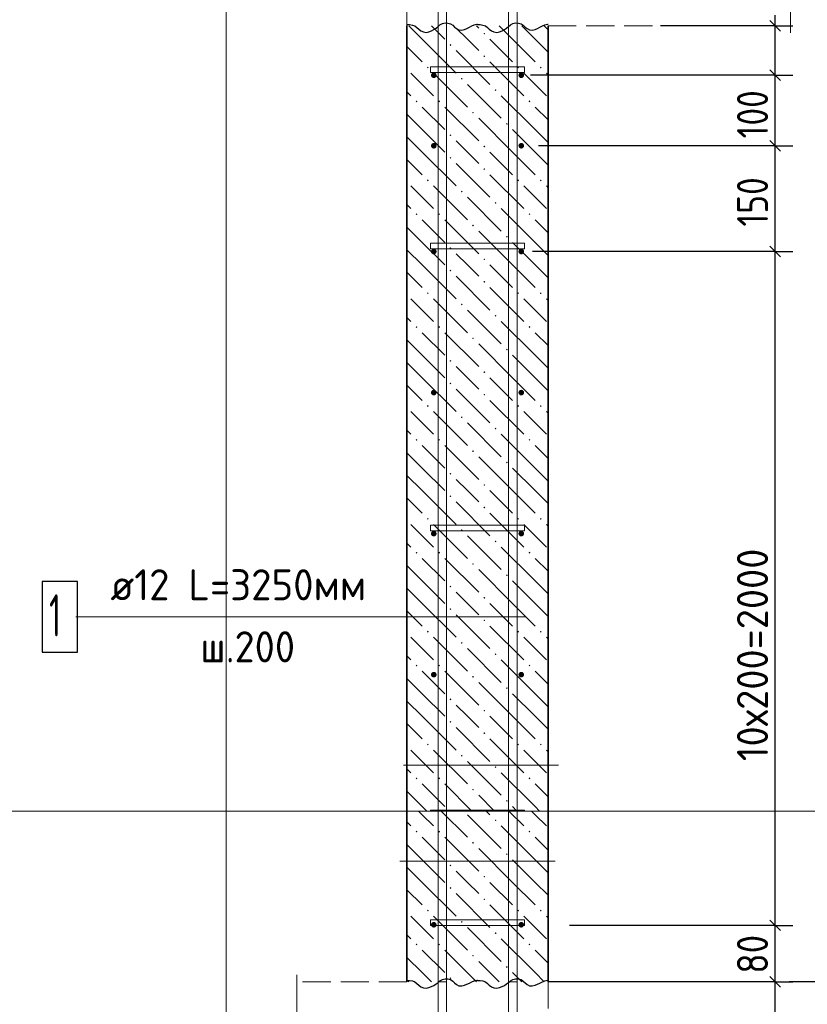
# Model space of a CAD drawing. Header units: millimetres. Extents: x 0 to 50400, y -12 to 35652.
# Tile 10 of 21: x 13518 to 20217, y 21953 to 30330. Entities that reach past the tile are written whole.
import ezdxf

# ---------------------------------------------------------------- set-up
doc = ezdxf.new("R2010")
doc.units = ezdxf.units.MM
doc.linetypes.add('______2', pattern=[324, 240, -84])
for name, color, linetype, lineweight in [('Standard', 7, 'Continuous', 25), ('ЖБ Перекрытие верхний уровень', 7, 'Continuous', 35), ('ЖБ Стена верхний уровень', 7, 'Continuous', 35), ('Позиционная метка линия выноска', 7, 'Continuous', 13), ('Примечания', 7, 'Continuous', 13)]:
    doc.layers.add(name, color=color, linetype=linetype, lineweight=lineweight)
doc.layers.add('Размерная выноска', color=7, linetype='Continuous')
for name, color, linetype, true_color in [('Стена фоновая арматура У1', 7, '______2', 0xa0a0a0), ('Стена фоновая арматура Х1', 7, '______2', 0xa0a0a0), ('Стена фоновая затяжка С-обр.', 7, '______2', 0xa0a0a0)]:
    doc.layers.add(name, color=color, linetype=linetype, true_color=true_color)
doc.styles.add('ISOCPEUR', font='txt')

msp = doc.modelspace()

# ---------------------------------------------------------------- hatches: boundary and pattern name
at = {"layer": 'ЖБ Стена верхний уровень', "linetype": 'Continuous', "lineweight": 18, "transparency": 33554687}
for points in [[(17462.2, 30211.2), (17470, 30219), (17477.8, 30211.2), (17470, 30203.4)], [(17174.2, 30115.2), (17182, 30123), (17189.8, 30115.2), (17182, 30107.4)], [(17462.2, 30019.2), (17470, 30027), (17477.8, 30019.2), (17470, 30011.4)], [(16982.2, 29923.2), (16990, 29931), (16997.8, 29923.2), (16990, 29915.4)], [(17750.2, 29923.2), (17758, 29931), (17765.8, 29923.2), (17758, 29915.4)], [(17942.2, 29923.2), (17950, 29931), (17957.8, 29923.2), (17950, 29915.4)], [(17270.2, 29827.2), (17278, 29835), (17285.8, 29827.2), (17278, 29819.4)], [(17558.2, 29731.2), (17566, 29739), (17573.8, 29731.2), (17566, 29723.4)], [(16886.2, 29635.2), (16894, 29643), (16901.8, 29635.2), (16894, 29627.4)], [(17078.2, 29635.2), (17086, 29643), (17093.8, 29635.2), (17086, 29627.4)], [(17846.2, 29635.2), (17854, 29643), (17861.8, 29635.2), (17854, 29627.4)], [(17366.2, 29539.2), (17374, 29547), (17381.8, 29539.2), (17374, 29531.4)], [(17654.2, 29443.2), (17662, 29451), (17669.8, 29443.2), (17662, 29435.4)], [(17174.2, 29347.2), (17182, 29355), (17189.8, 29347.2), (17182, 29339.4)], [(17462.2, 29251.2), (17470, 29259), (17477.8, 29251.2), (17470, 29243.4)], [(17174.2, 29155.2), (17182, 29163), (17189.8, 29155.2), (17182, 29147.4)], [(17462.2, 29059.2), (17470, 29067), (17477.8, 29059.2), (17470, 29051.4)], [(16982.2, 28963.2), (16990, 28971), (16997.8, 28963.2), (16990, 28955.4)], [(17750.2, 28963.2), (17758, 28971), (17765.8, 28963.2), (17758, 28955.4)], [(17942.2, 28963.2), (17950, 28971), (17957.8, 28963.2), (17950, 28955.4)], [(17270.2, 28867.2), (17278, 28875), (17285.8, 28867.2), (17278, 28859.4)], [(17558.2, 28771.2), (17566, 28779), (17573.8, 28771.2), (17566, 28763.4)], [(16886.2, 28675.2), (16894, 28683), (16901.8, 28675.2), (16894, 28667.4)], [(17078.2, 28675.2), (17086, 28683), (17093.8, 28675.2), (17086, 28667.4)], [(17846.2, 28675.2), (17854, 28683), (17861.8, 28675.2), (17854, 28667.4)], [(17366.2, 28579.2), (17374, 28587), (17381.8, 28579.2), (17374, 28571.4)], [(17654.2, 28483.2), (17662, 28491), (17669.8, 28483.2), (17662, 28475.4)], [(17174.2, 28387.2), (17182, 28395), (17189.8, 28387.2), (17182, 28379.4)], [(17462.2, 28291.2), (17470, 28299), (17477.8, 28291.2), (17470, 28283.4)], [(17174.2, 28195.2), (17182, 28203), (17189.8, 28195.2), (17182, 28187.4)], [(17462.2, 28099.2), (17470, 28107), (17477.8, 28099.2), (17470, 28091.4)], [(16982.2, 28003.2), (16990, 28011), (16997.8, 28003.2), (16990, 27995.4)], [(17750.2, 28003.2), (17758, 28011), (17765.8, 28003.2), (17758, 27995.4)], [(17942.2, 28003.2), (17950, 28011), (17957.8, 28003.2), (17950, 27995.4)], [(17270.2, 27907.2), (17278, 27915), (17285.8, 27907.2), (17278, 27899.4)], [(17558.2, 27811.2), (17566, 27819), (17573.8, 27811.2), (17566, 27803.4)], [(16886.2, 27715.2), (16894, 27723), (16901.8, 27715.2), (16894, 27707.4)], [(17078.2, 27715.2), (17086, 27723), (17093.8, 27715.2), (17086, 27707.4)], [(17846.2, 27715.2), (17854, 27723), (17861.8, 27715.2), (17854, 27707.4)], [(17366.2, 27619.2), (17374, 27627), (17381.8, 27619.2), (17374, 27611.4)], [(17654.2, 27523.2), (17662, 27531), (17669.8, 27523.2), (17662, 27515.4)], [(17174.2, 27427.2), (17182, 27435), (17189.8, 27427.2), (17182, 27419.4)], [(17462.2, 27331.2), (17470, 27339), (17477.8, 27331.2), (17470, 27323.4)], [(17174.2, 27235.2), (17182, 27243), (17189.8, 27235.2), (17182, 27227.4)], [(17462.2, 27139.2), (17470, 27147), (17477.8, 27139.2), (17470, 27131.4)], [(16982.2, 27043.2), (16990, 27051), (16997.8, 27043.2), (16990, 27035.4)], [(17750.2, 27043.2), (17758, 27051), (17765.8, 27043.2), (17758, 27035.4)], [(17942.2, 27043.2), (17950, 27051), (17957.8, 27043.2), (17950, 27035.4)], [(17270.2, 26947.2), (17278, 26955), (17285.8, 26947.2), (17278, 26939.4)], [(17558.2, 26851.2), (17566, 26859), (17573.8, 26851.2), (17566, 26843.4)], [(16886.2, 26755.2), (16894, 26763), (16901.8, 26755.2), (16894, 26747.4)], [(17078.2, 26755.2), (17086, 26763), (17093.8, 26755.2), (17086, 26747.4)], [(17846.2, 26755.2), (17854, 26763), (17861.8, 26755.2), (17854, 26747.4)], [(17366.2, 26659.2), (17374, 26667), (17381.8, 26659.2), (17374, 26651.4)], [(17654.2, 26563.2), (17662, 26571), (17669.8, 26563.2), (17662, 26555.4)], [(17174.2, 26467.2), (17182, 26475), (17189.8, 26467.2), (17182, 26459.4)], [(17462.2, 26371.2), (17470, 26379), (17477.8, 26371.2), (17470, 26363.4)], [(17174.2, 26275.2), (17182, 26283), (17189.8, 26275.2), (17182, 26267.4)], [(17462.2, 26179.2), (17470, 26187), (17477.8, 26179.2), (17470, 26171.4)], [(16982.2, 26083.2), (16990, 26091), (16997.8, 26083.2), (16990, 26075.4)], [(17750.2, 26083.2), (17758, 26091), (17765.8, 26083.2), (17758, 26075.4)], [(17942.2, 26083.2), (17950, 26091), (17957.8, 26083.2), (17950, 26075.4)], [(17270.2, 25987.2), (17278, 25995), (17285.8, 25987.2), (17278, 25979.4)], [(17558.2, 25891.2), (17566, 25899), (17573.8, 25891.2), (17566, 25883.4)], [(16886.2, 25795.2), (16894, 25803), (16901.8, 25795.2), (16894, 25787.4)], [(17078.2, 25795.2), (17086, 25803), (17093.8, 25795.2), (17086, 25787.4)], [(17846.2, 25795.2), (17854, 25803), (17861.8, 25795.2), (17854, 25787.4)], [(17366.2, 25699.2), (17374, 25707), (17381.8, 25699.2), (17374, 25691.4)], [(17654.2, 25603.2), (17662, 25611), (17669.8, 25603.2), (17662, 25595.4)], [(17174.2, 25507.2), (17182, 25515), (17189.8, 25507.2), (17182, 25499.4)], [(17462.2, 25411.2), (17470, 25419), (17477.8, 25411.2), (17470, 25403.4)], [(17174.2, 25315.2), (17182, 25323), (17189.8, 25315.2), (17182, 25307.4)], [(17462.2, 25219.2), (17470, 25227), (17477.8, 25219.2), (17470, 25211.4)], [(16982.2, 25123.2), (16990, 25131), (16997.8, 25123.2), (16990, 25115.4)], [(17750.2, 25123.2), (17758, 25131), (17765.8, 25123.2), (17758, 25115.4)], [(17942.2, 25123.2), (17950, 25131), (17957.8, 25123.2), (17950, 25115.4)], [(17270.2, 25027.2), (17278, 25035), (17285.8, 25027.2), (17278, 25019.4)], [(17558.2, 24931.2), (17566, 24939), (17573.8, 24931.2), (17566, 24923.4)], [(16886.2, 24835.2), (16894, 24843), (16901.8, 24835.2), (16894, 24827.4)], [(17078.2, 24835.2), (17086, 24843), (17093.8, 24835.2), (17086, 24827.4)], [(17846.2, 24835.2), (17854, 24843), (17861.8, 24835.2), (17854, 24827.4)], [(17366.2, 24739.2), (17374, 24747), (17381.8, 24739.2), (17374, 24731.4)], [(17654.2, 24643.2), (17662, 24651), (17669.8, 24643.2), (17662, 24635.4)], [(17174.2, 24547.2), (17182, 24555), (17189.8, 24547.2), (17182, 24539.4)], [(17462.2, 24451.2), (17470, 24459), (17477.8, 24451.2), (17470, 24443.4)], [(17174.2, 24355.2), (17182, 24363), (17189.8, 24355.2), (17182, 24347.4)], [(17462.2, 24259.2), (17470, 24267), (17477.8, 24259.2), (17470, 24251.4)], [(16982.2, 24163.2), (16990, 24171), (16997.8, 24163.2), (16990, 24155.4)], [(17750.2, 24163.2), (17758, 24171), (17765.8, 24163.2), (17758, 24155.4)], [(17942.2, 24163.2), (17950, 24171), (17957.8, 24163.2), (17950, 24155.4)], [(17270.2, 24067.2), (17278, 24075), (17285.8, 24067.2), (17278, 24059.4)], [(17558.2, 23971.2), (17566, 23979), (17573.8, 23971.2), (17566, 23963.4)], [(16886.2, 23875.2), (16894, 23883), (16901.8, 23875.2), (16894, 23867.4)], [(17078.2, 23875.2), (17086, 23883), (17093.8, 23875.2), (17086, 23867.4)], [(17846.2, 23875.2), (17854, 23883), (17861.8, 23875.2), (17854, 23867.4)], [(17366.2, 23779.2), (17374, 23787), (17381.8, 23779.2), (17374, 23771.4)], [(17654.2, 23683.2), (17662, 23691), (17669.8, 23683.2), (17662, 23675.4)], [(17558.2, 23518.2), (17566, 23526), (17573.8, 23518.2), (17566, 23510.4)], [(16886.2, 23422.2), (16894, 23430), (16901.8, 23422.2), (16894, 23414.4)], [(17078.2, 23422.2), (17086, 23430), (17093.8, 23422.2), (17086, 23414.4)], [(17846.2, 23422.2), (17854, 23430), (17861.8, 23422.2), (17854, 23414.4)], [(17366.2, 23326.2), (17374, 23334), (17381.8, 23326.2), (17374, 23318.4)], [(17654.2, 23230.2), (17662, 23238), (17669.8, 23230.2), (17662, 23222.4)], [(17174.2, 23134.2), (17182, 23142), (17189.8, 23134.2), (17182, 23126.4)], [(17462.2, 23038.2), (17470, 23046), (17477.8, 23038.2), (17470, 23030.4)], [(17174.2, 22942.2), (17182, 22950), (17189.8, 22942.2), (17182, 22934.4)], [(17462.2, 22846.2), (17470, 22854), (17477.8, 22846.2), (17470, 22838.4)], [(16982.2, 22750.2), (16990, 22758), (16997.8, 22750.2), (16990, 22742.4)], [(17750.2, 22750.2), (17758, 22758), (17765.8, 22750.2), (17758, 22742.4)], [(17942.2, 22750.2), (17950, 22758), (17957.8, 22750.2), (17950, 22742.4)], [(17270.2, 22654.2), (17278, 22662), (17285.8, 22654.2), (17278, 22646.4)], [(17558.2, 22558.2), (17566, 22566), (17573.8, 22558.2), (17566, 22550.4)], [(16886.2, 22462.2), (16894, 22470), (16901.8, 22462.2), (16894, 22454.4)], [(17078.2, 22462.2), (17086, 22470), (17093.8, 22462.2), (17086, 22454.4)], [(17846.2, 22462.2), (17854, 22470), (17861.8, 22462.2), (17854, 22454.4)], [(17366.2, 22366.2), (17374, 22374), (17381.8, 22366.2), (17374, 22358.4)], [(17654.2, 22270.2), (17662, 22278), (17669.8, 22270.2), (17662, 22262.4)], [(17174.2, 22174.2), (17182, 22182), (17189.8, 22174.2), (17182, 22166.4)]]:
    msp.add_hatch(color=7, dxfattribs=at).paths.add_polyline_path(points, flags=16)
at = {"layer": 'Стена фоновая арматура У1', "linetype": 'Continuous', "lineweight": 13, "transparency": 33554687}
for points in [[(17064.2, 29857.5), (17062.4, 29866.7), (17057.2, 29874.5), (17049.4, 29879.7), (17040.2, 29881.5), (17031, 29879.7), (17023.2, 29874.5), (17018, 29866.7), (17016.2, 29857.5), (17018, 29848.3), (17023.2, 29840.5), (17031, 29835.3), (17040.2, 29833.5), (17049.4, 29835.3), (17057.2, 29840.5), (17062.4, 29848.3)], [(17808.2, 29857.5), (17806.4, 29866.7), (17801.2, 29874.5), (17793.4, 29879.7), (17784.2, 29881.5), (17775, 29879.7), (17767.2, 29874.5), (17762, 29866.7), (17760.2, 29857.5), (17762, 29848.3), (17767.2, 29840.5), (17775, 29835.3), (17784.2, 29833.5), (17793.4, 29835.3), (17801.2, 29840.5), (17806.4, 29848.3)], [(17064.2, 29257.5), (17062.4, 29266.7), (17057.2, 29274.5), (17049.4, 29279.7), (17040.2, 29281.5), (17031, 29279.7), (17023.2, 29274.5), (17018, 29266.7), (17016.2, 29257.5), (17018, 29248.3), (17023.2, 29240.5), (17031, 29235.3), (17040.2, 29233.5), (17049.4, 29235.3), (17057.2, 29240.5), (17062.4, 29248.3)], [(17808.2, 29257.5), (17806.4, 29266.7), (17801.2, 29274.5), (17793.4, 29279.7), (17784.2, 29281.5), (17775, 29279.7), (17767.2, 29274.5), (17762, 29266.7), (17760.2, 29257.5), (17762, 29248.3), (17767.2, 29240.5), (17775, 29235.3), (17784.2, 29233.5), (17793.4, 29235.3), (17801.2, 29240.5), (17806.4, 29248.3)], [(17064.2, 28357.5), (17062.4, 28366.7), (17057.2, 28374.5), (17049.4, 28379.7), (17040.2, 28381.5), (17031, 28379.7), (17023.2, 28374.5), (17018, 28366.7), (17016.2, 28357.5), (17018, 28348.3), (17023.2, 28340.5), (17031, 28335.3), (17040.2, 28333.5), (17049.4, 28335.3), (17057.2, 28340.5), (17062.4, 28348.3)], [(17808.2, 28357.5), (17806.4, 28366.7), (17801.2, 28374.5), (17793.4, 28379.7), (17784.2, 28381.5), (17775, 28379.7), (17767.2, 28374.5), (17762, 28366.7), (17760.2, 28357.5), (17762, 28348.3), (17767.2, 28340.5), (17775, 28335.3), (17784.2, 28333.5), (17793.4, 28335.3), (17801.2, 28340.5), (17806.4, 28348.3)], [(17064.2, 27157.5), (17062.4, 27166.7), (17057.2, 27174.5), (17049.4, 27179.7), (17040.2, 27181.5), (17031, 27179.7), (17023.2, 27174.5), (17018, 27166.7), (17016.2, 27157.5), (17018, 27148.3), (17023.2, 27140.5), (17031, 27135.3), (17040.2, 27133.5), (17049.4, 27135.3), (17057.2, 27140.5), (17062.4, 27148.3)], [(17808.2, 27157.5), (17806.4, 27166.7), (17801.2, 27174.5), (17793.4, 27179.7), (17784.2, 27181.5), (17775, 27179.7), (17767.2, 27174.5), (17762, 27166.7), (17760.2, 27157.5), (17762, 27148.3), (17767.2, 27140.5), (17775, 27135.3), (17784.2, 27133.5), (17793.4, 27135.3), (17801.2, 27140.5), (17806.4, 27148.3)], [(17064.2, 25957.5), (17062.4, 25966.7), (17057.2, 25974.5), (17049.4, 25979.7), (17040.2, 25981.5), (17031, 25979.7), (17023.2, 25974.5), (17018, 25966.7), (17016.2, 25957.5), (17018, 25948.3), (17023.2, 25940.5), (17031, 25935.3), (17040.2, 25933.5), (17049.4, 25935.3), (17057.2, 25940.5), (17062.4, 25948.3)], [(17808.2, 25957.5), (17806.4, 25966.7), (17801.2, 25974.5), (17793.4, 25979.7), (17784.2, 25981.5), (17775, 25979.7), (17767.2, 25974.5), (17762, 25966.7), (17760.2, 25957.5), (17762, 25948.3), (17767.2, 25940.5), (17775, 25935.3), (17784.2, 25933.5), (17793.4, 25935.3), (17801.2, 25940.5), (17806.4, 25948.3)], [(17064.2, 24757.5), (17062.4, 24766.7), (17057.2, 24774.5), (17049.4, 24779.7), (17040.2, 24781.5), (17031, 24779.7), (17023.2, 24774.5), (17018, 24766.7), (17016.2, 24757.5), (17018, 24748.3), (17023.2, 24740.5), (17031, 24735.3), (17040.2, 24733.5), (17049.4, 24735.3), (17057.2, 24740.5), (17062.4, 24748.3)], [(17808.2, 24757.5), (17806.4, 24766.7), (17801.2, 24774.5), (17793.4, 24779.7), (17784.2, 24781.5), (17775, 24779.7), (17767.2, 24774.5), (17762, 24766.7), (17760.2, 24757.5), (17762, 24748.3), (17767.2, 24740.5), (17775, 24735.3), (17784.2, 24733.5), (17793.4, 24735.3), (17801.2, 24740.5), (17806.4, 24748.3)], [(17064.2, 22629.5), (17062.4, 22638.7), (17057.2, 22646.4), (17049.4, 22651.6), (17040.2, 22653.5), (17031, 22651.6), (17023.2, 22646.4), (17018, 22638.7), (17016.2, 22629.5), (17018, 22620.3), (17023.2, 22612.5), (17031, 22607.3), (17040.2, 22605.5), (17049.4, 22607.3), (17057.2, 22612.5), (17062.4, 22620.3)], [(17808.2, 22629.5), (17806.4, 22638.7), (17801.2, 22646.4), (17793.4, 22651.6), (17784.2, 22653.5), (17775, 22651.6), (17767.2, 22646.4), (17762, 22638.7), (17760.2, 22629.5), (17762, 22620.3), (17767.2, 22612.5), (17775, 22607.3), (17784.2, 22605.5), (17793.4, 22607.3), (17801.2, 22612.5), (17806.4, 22620.3)]]:
    msp.add_hatch(color=7, dxfattribs=at).paths.add_polyline_path(points)

# ---------------------------------------------------------------- linework, layer by layer
at = {"layer": 'Standard', "color": 7, "linetype": 'Continuous', "lineweight": -3, "transparency": 33554687}
for p, q in [((19943, 30277.5), (19943, 30367.5)), ((19943, 30277.5), (19793, 30277.5)), ((19943, 30277.5), (20093, 30277.5)), ((19943, 29857.5), (19943, 30277.5)), ((19943, 29857.5), (19793, 29857.5)), ((19943, 29857.5), (20093, 29857.5)), ((19943, 29257.5), (19943, 29857.5)), ((19943, 29257.5), (19793, 29257.5)), ((19943, 29257.5), (20093, 29257.5)), ((19943, 28357.5), (19943, 29257.5)), ((19943, 28357.5), (19793, 28357.5)), ((19943, 28357.5), (20093, 28357.5)), ((19943, 22624.5), (19943, 23597.4)), ((19943, 22624.5), (19793, 22624.5)), ((19943, 22624.5), (20093, 22624.5)), ((19943, 22144.5), (19943, 22624.5)), ((19943, 22144.5), (19793, 22144.5)), ((19943, 22144.5), (20093, 22144.5)), ((19943, 20944.5), (19943, 22144.5))]:
    msp.add_line(p, q, dxfattribs=at)
at = {"layer": 'Standard', "color": 7, "linetype": 'Continuous', "lineweight": 25, "transparency": 33554687}
for p, q in [((19988, 30232.5), (19898, 30322.5)), ((19988, 29812.5), (19898, 29902.5)), ((19988, 29212.5), (19898, 29302.5)), ((19988, 28312.5), (19898, 28402.5)), ((19988, 22579.5), (19898, 22669.5)), ((19988, 22099.5), (19898, 22189.5))]:
    msp.add_line(p, q, dxfattribs=at)
at = {"layer": 'Standard', "color": 254, "linetype": 'Continuous', "lineweight": 18, "true_color": 0xc4c4ff, "transparency": 33554687}
msp.add_line((15274, 23597.4), (15274, 18344.3), dxfattribs=at)
at = {"layer": 'Standard', "color": 7, "linetype": 'Continuous', "lineweight": 13, "transparency": 33554687}
for points in [[(24221.6, 35176.2), (0, 35176.2), (0, 23597.4), (24221.6, 23597.4), (24221.6, 35176.2)], [(24221.6, 23597.4), (0, 23597.4), (0, 18344.3), (24221.6, 18344.3), (24221.6, 23597.4)]]:
    msp.add_lwpolyline(points, dxfattribs=at)
at = {"layer": 'Standard', "color": 254, "linetype": 'Continuous', "lineweight": 18, "true_color": 0xc4c4ff, "transparency": 33554687}
msp.add_lwpolyline([(20674, 23597.4), (20674, 33330), (15274, 33330), (15274, 23597.4)], dxfattribs=at)
at = {"layer": 'Standard', "color": 7, "linetype": 'Continuous', "lineweight": -3, "transparency": 33554687}
for points in [[(19943, 30277.5), (19922.6, 30277.5), (19922.6, 30277.5), (18969.2, 30277.5)], [(19943, 29857.5), (19922.6, 29857.5), (19922.6, 29857.5), (17863.8, 29857.5)], [(19943, 29257.5), (19922.6, 29257.5), (19922.6, 29257.5), (19922.6, 29257.5), (19922.6, 29257.5), (17930.1, 29257.5)], [(19943, 28357.5), (19922.6, 28357.5), (19922.6, 28357.5), (19922.6, 28357.5), (19922.6, 28357.5), (19922.6, 28357.5), (19922.6, 28357.5), (17879.2, 28357.5)], [(19943, 23597.4), (19943, 23722.6), (19943, 23722.6), (19943, 28357.5)], [(19943, 22624.5), (19922.6, 22624.5), (19922.6, 22624.5), (19922.6, 22624.5), (19922.6, 22624.5), (19922.6, 22624.5), (19922.6, 22624.5), (19922.6, 22624.5), (19922.6, 22624.5), (18193.8, 22624.5)], [(19943, 22144.5), (19922.6, 22144.5), (19922.6, 22144.5), (19922.6, 22144.5), (19922.6, 22144.5), (19922.6, 22144.5), (19922.6, 22144.5), (19922.6, 22144.5), (19922.6, 22144.5), (19922.6, 22144.5), (19922.6, 22144.5), (18012.2, 22144.5)], [(21979.1, 22144.5), (21958.7, 22144.5), (21958.7, 22144.5), (21958.7, 22144.5), (21958.7, 22144.5), (21958.7, 22144.5), (21958.7, 22144.5), (21958.7, 22144.5), (21958.7, 22144.5), (21958.7, 22144.5), (21958.7, 22144.5), (20063, 22144.5)]]:
    msp.add_lwpolyline(points, dxfattribs=at)
at = {"layer": 'ЖБ Перекрытие верхний уровень', "color": 7, "linetype": '______2', "lineweight": 18, "transparency": 33554687}
for p, q in [((16812.2, 31477.5), (16812.2, 30277.5)), ((18012.2, 30277.5), (20074, 30277.5)), ((16812.2, 22144.5), (15874, 22144.5)), ((18012.2, 20944.5), (18012.2, 22144.5))]:
    msp.add_line(p, q, dxfattribs=at)
at = {"layer": 'ЖБ Стена верхний уровень', "color": 7, "linetype": 'Continuous', "lineweight": 35, "transparency": 33554687}
for p, q in [((16812.2, 30277.5), (16812.2, 23597.4)), ((18012.2, 23597.4), (18012.2, 30277.5)), ((16812.2, 23597.4), (16812.2, 22144.5)), ((18012.2, 22144.5), (18012.2, 23597.4))]:
    msp.add_line(p, q, dxfattribs=at)
at = {"layer": 'ЖБ Стена верхний уровень', "color": 9, "linetype": 'Continuous', "lineweight": 18, "true_color": 0xc7c7c7, "transparency": 33554687}
for p, q in [((16827.7, 30277.5), (16942, 30163.2)), ((17019.7, 30277.5), (17134, 30163.2)), ((17326, 30163.2), (17230, 30259.2)), ((17403.7, 30277.5), (17422, 30259.2)), ((17710, 30163.2), (17595.7, 30277.5)), ((17787.7, 30277.5), (17902, 30163.2)), ((17979.7, 30277.5), (18012.2, 30245)), ((16942, 30163.2), (17230, 29875.2)), ((17422, 30067.2), (17326, 30163.2)), ((17518, 30163.2), (17710, 29971.2)), ((17710, 30163.2), (17902, 29971.2)), ((17902, 30163.2), (18012.2, 30053)), ((16812.2, 30101), (16942, 29971.2)), ((17230, 30067.2), (17518, 29779.2)), ((17518, 29971.2), (17806, 29683.2)), ((16942, 29779.2), (16846, 29875.2)), ((17038, 29875.2), (17326, 29587.2)), ((17902, 29779.2), (17806, 29875.2)), ((17998, 29875.2), (18012.2, 29861)), ((17038, 29683.2), (16942, 29779.2)), ((17326, 29779.2), (17614, 29491.2)), ((17998, 29683.2), (17902, 29779.2)), ((16812.2, 29717), (16846, 29683.2)), ((17902, 29395.2), (17614, 29683.2)), ((16942, 29587.2), (17134, 29395.2)), ((17134, 29587.2), (17422, 29299.2)), ((17902, 29587.2), (18012.2, 29477)), ((16942, 29395.2), (16812.2, 29525)), ((17710, 29203.2), (17422, 29491.2)), ((16812.2, 29333), (16942, 29203.2)), ((16942, 29395.2), (17134, 29203.2)), ((17710, 29395.2), (17902, 29203.2)), ((17902, 29395.2), (18012.2, 29285)), ((17326, 29203.2), (17230, 29299.2)), ((16942, 29203.2), (17230, 28915.2)), ((17422, 29107.2), (17326, 29203.2)), ((17518, 29203.2), (17710, 29011.2)), ((17710, 29203.2), (17902, 29011.2)), ((17902, 29203.2), (18012.2, 29093)), ((16812.2, 29141), (16942, 29011.2)), ((17230, 29107.2), (17518, 28819.2)), ((17518, 29011.2), (17806, 28723.2)), ((16942, 28819.2), (16846, 28915.2)), ((17038, 28915.2), (17326, 28627.2)), ((17902, 28819.2), (17806, 28915.2)), ((17998, 28915.2), (18012.2, 28901)), ((17038, 28723.2), (16942, 28819.2)), ((17326, 28819.2), (17614, 28531.2)), ((17998, 28723.2), (17902, 28819.2)), ((16812.2, 28757), (16846, 28723.2)), ((17902, 28435.2), (17614, 28723.2)), ((16942, 28627.2), (17134, 28435.2)), ((17134, 28627.2), (17422, 28339.2)), ((17902, 28627.2), (18012.2, 28517)), ((16942, 28435.2), (16812.2, 28565)), ((17710, 28243.2), (17422, 28531.2)), ((16942, 28435.2), (17134, 28243.2)), ((17710, 28435.2), (17902, 28243.2)), ((17902, 28435.2), (18012.2, 28325)), ((16812.2, 28373), (16942, 28243.2)), ((17326, 28243.2), (17230, 28339.2)), ((16942, 28243.2), (17230, 27955.2)), ((17422, 28147.2), (17326, 28243.2)), ((17518, 28243.2), (17710, 28051.2)), ((17710, 28243.2), (17902, 28051.2)), ((17902, 28243.2), (18012.2, 28133)), ((16812.2, 28181), (16942, 28051.2)), ((17230, 28147.2), (17518, 27859.2)), ((17518, 28051.2), (17806, 27763.2)), ((16942, 27859.2), (16846, 27955.2)), ((17038, 27955.2), (17326, 27667.2)), ((17902, 27859.2), (17806, 27955.2)), ((17998, 27955.2), (18012.2, 27941)), ((17038, 27763.2), (16942, 27859.2)), ((17326, 27859.2), (17614, 27571.2)), ((17998, 27763.2), (17902, 27859.2)), ((16812.2, 27797), (16846, 27763.2)), ((17902, 27475.2), (17614, 27763.2)), ((16942, 27667.2), (17134, 27475.2)), ((17134, 27667.2), (17422, 27379.2)), ((17902, 27667.2), (18012.2, 27557)), ((16942, 27475.2), (16812.2, 27605)), ((17710, 27283.2), (17422, 27571.2)), ((16812.2, 27413), (16942, 27283.2)), ((16942, 27475.2), (17134, 27283.2)), ((17710, 27475.2), (17902, 27283.2)), ((17902, 27475.2), (18012.2, 27365)), ((17326, 27283.2), (17230, 27379.2)), ((16942, 27283.2), (17230, 26995.2)), ((17422, 27187.2), (17326, 27283.2)), ((17518, 27283.2), (17710, 27091.2)), ((17710, 27283.2), (17902, 27091.2)), ((17902, 27283.2), (18012.2, 27173)), ((16812.2, 27221), (16942, 27091.2)), ((17230, 27187.2), (17518, 26899.2)), ((17518, 27091.2), (17806, 26803.2)), ((16942, 26899.2), (16846, 26995.2)), ((17038, 26995.2), (17326, 26707.2)), ((17902, 26899.2), (17806, 26995.2)), ((17998, 26995.2), (18012.2, 26981)), ((17038, 26803.2), (16942, 26899.2)), ((17326, 26899.2), (17614, 26611.2)), ((17998, 26803.2), (17902, 26899.2)), ((16812.2, 26837), (16846, 26803.2)), ((17902, 26515.2), (17614, 26803.2)), ((16942, 26515.2), (16812.2, 26645)), ((16942, 26707.2), (17134, 26515.2)), ((17134, 26707.2), (17422, 26419.2)), ((17902, 26707.2), (18012.2, 26597)), ((17710, 26323.2), (17422, 26611.2)), ((16942, 26515.2), (17134, 26323.2)), ((17710, 26515.2), (17902, 26323.2)), ((17902, 26515.2), (18012.2, 26405)), ((16812.2, 26453), (16942, 26323.2)), ((17326, 26323.2), (17230, 26419.2)), ((16942, 26323.2), (17230, 26035.2)), ((17422, 26227.2), (17326, 26323.2)), ((17518, 26323.2), (17710, 26131.2)), ((17710, 26323.2), (17902, 26131.2)), ((17902, 26323.2), (18012.2, 26213)), ((16812.2, 26261), (16942, 26131.2)), ((17230, 26227.2), (17518, 25939.2)), ((17518, 26131.2), (17806, 25843.2)), ((16942, 25939.2), (16846, 26035.2)), ((17038, 26035.2), (17326, 25747.2)), ((17902, 25939.2), (17806, 26035.2)), ((17998, 26035.2), (18012.2, 26021)), ((17038, 25843.2), (16942, 25939.2)), ((17326, 25939.2), (17614, 25651.2)), ((17998, 25843.2), (17902, 25939.2)), ((16812.2, 25877), (16846, 25843.2)), ((17902, 25555.2), (17614, 25843.2)), ((16942, 25747.2), (17134, 25555.2)), ((17134, 25747.2), (17422, 25459.2)), ((17902, 25747.2), (18012.2, 25637)), ((16942, 25555.2), (16812.2, 25685)), ((17710, 25363.2), (17422, 25651.2)), ((16942, 25555.2), (17134, 25363.2)), ((17710, 25555.2), (17902, 25363.2)), ((17902, 25555.2), (18012.2, 25445)), ((16812.2, 25493), (16942, 25363.2)), ((17326, 25363.2), (17230, 25459.2)), ((16812.2, 25301), (16942, 25171.2)), ((16942, 25363.2), (17230, 25075.2)), ((17422, 25267.2), (17326, 25363.2)), ((17518, 25363.2), (17710, 25171.2)), ((17710, 25363.2), (17902, 25171.2)), ((17902, 25363.2), (18012.2, 25253)), ((17230, 25267.2), (17518, 24979.2)), ((17518, 25171.2), (17806, 24883.2)), ((16942, 24979.2), (16846, 25075.2)), ((17038, 25075.2), (17326, 24787.2)), ((17902, 24979.2), (17806, 25075.2)), ((17998, 25075.2), (18012.2, 25061)), ((17038, 24883.2), (16942, 24979.2)), ((17326, 24979.2), (17614, 24691.2)), ((17998, 24883.2), (17902, 24979.2)), ((16812.2, 24917), (16846, 24883.2)), ((17902, 24595.2), (17614, 24883.2)), ((16942, 24595.2), (16812.2, 24725)), ((16942, 24787.2), (17134, 24595.2)), ((17134, 24787.2), (17422, 24499.2)), ((17902, 24787.2), (18012.2, 24677)), ((17710, 24403.2), (17422, 24691.2)), ((16942, 24595.2), (17134, 24403.2)), ((17710, 24595.2), (17902, 24403.2)), ((17902, 24595.2), (18012.2, 24485)), ((16812.2, 24533), (16942, 24403.2)), ((17326, 24403.2), (17230, 24499.2)), ((16942, 24403.2), (17230, 24115.2)), ((17422, 24307.2), (17326, 24403.2)), ((17518, 24403.2), (17710, 24211.2)), ((17710, 24403.2), (17902, 24211.2)), ((17902, 24403.2), (18012.2, 24293)), ((16812.2, 24341), (16942, 24211.2)), ((17230, 24307.2), (17518, 24019.2)), ((17518, 24211.2), (17806, 23923.2)), ((16942, 24019.2), (16846, 24115.2)), ((17038, 24115.2), (17326, 23827.2)), ((17902, 24019.2), (17806, 24115.2)), ((17998, 24115.2), (18012.2, 24101)), ((17038, 23923.2), (16942, 24019.2)), ((17326, 24019.2), (17614, 23731.2)), ((17998, 23923.2), (17902, 24019.2)), ((16812.2, 23957), (16846, 23923.2)), ((17902, 23635.2), (17614, 23923.2)), ((16942, 23827.2), (17134, 23635.2)), ((17134, 23827.2), (17363.9, 23597.4)), ((17902, 23827.2), (18012.2, 23717)), ((16942, 23635.2), (16812.2, 23765)), ((17555.9, 23597.4), (17422, 23731.2)), ((16942, 23635.2), (16979.9, 23597.4)), ((17710, 23635.2), (17747.9, 23597.4)), ((17902, 23635.2), (17939.9, 23597.4)), ((16942, 23566.2), (16910.8, 23597.4)), ((17038, 23470.2), (16942, 23566.2)), ((17102.8, 23597.4), (17326, 23374.2)), ((17326, 23566.2), (17614, 23278.2)), ((17486.8, 23597.4), (17518, 23566.2)), ((17678.8, 23597.4), (17806, 23470.2)), ((17902, 23566.2), (17870.8, 23597.4)), ((17998, 23470.2), (17902, 23566.2)), ((16812.2, 23504), (16846, 23470.2)), ((17902, 23182.2), (17614, 23470.2)), ((16942, 23374.2), (17134, 23182.2)), ((17134, 23374.2), (17422, 23086.2)), ((17902, 23374.2), (18012.2, 23264)), ((16942, 23182.2), (16812.2, 23312)), ((17710, 22990.2), (17422, 23278.2)), ((16942, 23182.2), (17134, 22990.2)), ((17710, 23182.2), (17902, 22990.2)), ((17902, 23182.2), (18012.2, 23072)), ((16812.2, 23120), (16942, 22990.2)), ((17326, 22990.2), (17230, 23086.2)), ((16942, 22990.2), (17230, 22702.2)), ((17422, 22894.2), (17326, 22990.2)), ((17518, 22990.2), (17710, 22798.2)), ((17710, 22990.2), (17902, 22798.2)), ((17902, 22990.2), (18012.2, 22880)), ((16812.2, 22928), (16942, 22798.2)), ((17230, 22894.2), (17518, 22606.2)), ((17518, 22798.2), (17806, 22510.2)), ((16942, 22606.2), (16846, 22702.2)), ((17038, 22702.2), (17326, 22414.2)), ((17902, 22606.2), (17806, 22702.2)), ((17998, 22702.2), (18012.2, 22688)), ((16812.2, 22544), (16846, 22510.2)), ((17038, 22510.2), (16942, 22606.2)), ((17326, 22606.2), (17614, 22318.2)), ((17998, 22510.2), (17902, 22606.2)), ((17902, 22222.2), (17614, 22510.2)), ((16942, 22414.2), (17134, 22222.2)), ((17134, 22414.2), (17403.7, 22144.5)), ((17902, 22414.2), (18012.2, 22304)), ((16942, 22222.2), (16812.2, 22352)), ((17595.7, 22144.5), (17422, 22318.2)), ((16942, 22222.2), (17019.7, 22144.5)), ((17710, 22222.2), (17787.7, 22144.5)), ((17902, 22222.2), (17979.7, 22144.5)), ((16812.2, 22160), (16827.7, 22144.5))]:
    msp.add_line(p, q, dxfattribs=at)
at = {"layer": 'Позиционная метка линия выноска', "color": 7, "linetype": 'Continuous', "lineweight": 13, "transparency": 33554687}
msp.add_line((13995.2, 25249.5), (17826.2, 25249.5), dxfattribs=at)
at = {"layer": 'Примечания', "color": 7, "linetype": 'Continuous', "lineweight": 25, "transparency": 33554687}
for p, q in [((18012.2, 30288), (18012.2, 30288)), ((18012.2, 30288), (18012.2, 30288)), ((18012.2, 30288), (18012.2, 30288)), ((18012.2, 22155), (18012.2, 22155))]:
    msp.add_line(p, q, dxfattribs=at)
for points in [[(16812.2, 30288), (16834.4, 30288.3), (16858.4, 30284.9), (16880, 30276.9), (16897.4, 30263.8), (16912.4, 30248.3), (16929.8, 30235.2), (16952, 30227.3), (16975.4, 30222.6), (16998.8, 30227.8), (17020.4, 30236.3), (17041.4, 30246), (17059.4, 30258.8), (17076.2, 30272.6), (17093, 30286.3), (17113.4, 30297.1), (17136.2, 30302.9), (17160.2, 30302), (17183.6, 30295.7), (17201, 30282.8), (17216.6, 30267.9), (17233.4, 30254.2), (17253.8, 30244), (17277.8, 30241.7), (17301.2, 30247.4), (17322.2, 30256.5), (17342.6, 30266.7), (17363.6, 30276.6), (17384, 30286.3), (17407.4, 30290.9), (17412.2, 30291.3)], [(16812.2, 30288), (16834.4, 30288.3), (16858.4, 30284.9), (16880, 30276.9), (16897.4, 30263.8), (16912.4, 30248.3), (16929.8, 30235.2), (16952, 30227.3), (16975.4, 30222.6), (16998.8, 30227.8), (17020.4, 30236.3), (17041.4, 30246), (17059.4, 30258.8), (17076.2, 30272.6), (17093, 30286.3), (17113.4, 30297.1), (17136.2, 30302.9), (17160.2, 30302), (17183.6, 30295.7), (17201, 30282.8), (17216.6, 30267.9), (17233.4, 30254.2), (17253.8, 30244), (17277.8, 30241.7), (17301.2, 30247.4), (17322.2, 30256.5), (17342.6, 30266.7), (17363.6, 30276.6), (17384, 30286.3), (17407.4, 30290.9), (17412.2, 30291.3)], [(16812.2, 30288), (16834.4, 30288.3), (16858.4, 30284.9), (16880, 30276.9), (16897.4, 30263.8), (16912.4, 30248.3), (16929.8, 30235.2), (16952, 30227.3), (16975.4, 30222.6), (16998.8, 30227.8), (17020.4, 30236.3), (17041.4, 30246), (17059.4, 30258.8), (17076.2, 30272.6), (17093, 30286.3), (17113.4, 30297.1), (17136.2, 30302.9), (17160.2, 30302), (17183.6, 30295.7), (17201, 30282.8), (17216.6, 30267.9), (17233.4, 30254.2), (17253.8, 30244), (17277.8, 30241.7), (17301.2, 30247.4), (17322.2, 30256.5), (17342.6, 30266.7), (17363.6, 30276.6), (17384, 30286.3), (17407.4, 30290.9), (17412.2, 30291.3)], [(17412.2, 30288), (17434.4, 30288.3), (17458.4, 30284.9), (17480, 30276.9), (17497.4, 30263.8), (17512.4, 30248.3), (17529.8, 30235.2), (17552, 30227.3), (17575.4, 30222.6), (17598.8, 30227.8), (17620.4, 30236.3), (17641.4, 30246), (17659.4, 30258.8), (17676.2, 30272.6), (17693, 30286.3), (17713.4, 30297.1), (17736.2, 30302.9), (17760.2, 30302), (17783.6, 30295.7), (17801, 30282.8), (17816.6, 30267.9), (17833.4, 30254.2), (17853.8, 30244), (17877.8, 30241.7), (17901.2, 30247.4), (17922.2, 30256.5), (17942.6, 30266.7), (17963.6, 30276.6), (17984, 30286.3), (18007.4, 30290.9), (18012.2, 30291.3)], [(17412.2, 30288), (17434.4, 30288.3), (17458.4, 30284.9), (17480, 30276.9), (17497.4, 30263.8), (17512.4, 30248.3), (17529.8, 30235.2), (17552, 30227.3), (17575.4, 30222.6), (17598.8, 30227.8), (17620.4, 30236.3), (17641.4, 30246), (17659.4, 30258.8), (17676.2, 30272.6), (17693, 30286.3), (17713.4, 30297.1), (17736.2, 30302.9), (17760.2, 30302), (17783.6, 30295.7), (17801, 30282.8), (17816.6, 30267.9), (17833.4, 30254.2), (17853.8, 30244), (17877.8, 30241.7), (17901.2, 30247.4), (17922.2, 30256.5), (17942.6, 30266.7), (17963.6, 30276.6), (17984, 30286.3), (18007.4, 30290.9), (18012.2, 30291.3)], [(17412.2, 30288), (17434.4, 30288.3), (17458.4, 30284.9), (17480, 30276.9), (17497.4, 30263.8), (17512.4, 30248.3), (17529.8, 30235.2), (17552, 30227.3), (17575.4, 30222.6), (17598.8, 30227.8), (17620.4, 30236.3), (17641.4, 30246), (17659.4, 30258.8), (17676.2, 30272.6), (17693, 30286.3), (17713.4, 30297.1), (17736.2, 30302.9), (17760.2, 30302), (17783.6, 30295.7), (17801, 30282.8), (17816.6, 30267.9), (17833.4, 30254.2), (17853.8, 30244), (17877.8, 30241.7), (17901.2, 30247.4), (17922.2, 30256.5), (17942.6, 30266.7), (17963.6, 30276.6), (17984, 30286.3), (18007.4, 30290.9), (18012.2, 30291.3)], [(16812.2, 22155), (16834.4, 22155.3), (16858.4, 22151.8), (16880, 22143.9), (16897.4, 22130.8), (16912.4, 22115.3), (16929.8, 22102.1), (16952, 22094.2), (16975.4, 22089.6), (16998.8, 22094.8), (17020.4, 22103.3), (17041.4, 22112.9), (17059.4, 22125.8), (17076.2, 22139.6), (17093, 22153.3), (17113.4, 22164.1), (17136.2, 22169.8), (17160.2, 22169), (17183.6, 22162.6), (17201, 22149.8), (17216.6, 22134.8), (17233.4, 22121.2), (17253.8, 22110.9), (17277.8, 22108.6), (17301.2, 22114.4), (17322.2, 22123.5), (17342.6, 22133.7), (17363.6, 22143.6), (17384, 22153.3), (17407.4, 22157.9), (17412.2, 22158.3)], [(17412.2, 22155), (17434.4, 22155.3), (17458.4, 22151.8), (17480, 22143.9), (17497.4, 22130.8), (17512.4, 22115.3), (17529.8, 22102.1), (17552, 22094.2), (17575.4, 22089.6), (17598.8, 22094.8), (17620.4, 22103.3), (17641.4, 22112.9), (17659.4, 22125.8), (17676.2, 22139.6), (17693, 22153.3), (17713.4, 22164.1), (17736.2, 22169.8), (17760.2, 22169), (17783.6, 22162.6), (17801, 22149.8), (17816.6, 22134.8), (17833.4, 22121.2), (17853.8, 22110.9), (17877.8, 22108.6), (17901.2, 22114.4), (17922.2, 22123.5), (17942.6, 22133.7), (17963.6, 22143.6), (17984, 22153.3), (18007.4, 22157.9), (18012.2, 22158.3)]]:
    msp.add_lwpolyline(points, dxfattribs=at)
at = {"layer": 'Размерная выноска', "color": 7, "linetype": 'Continuous', "lineweight": 13, "transparency": 33554687}
for p, q in [((20074, 31537.5), (20074, 30217.5)), ((18102.2, 23986.2), (16782.2, 23986.2)), ((18072.2, 23169.3), (16752.2, 23169.3)), ((15874, 22204.5), (15874, 20884.5))]:
    msp.add_line(p, q, dxfattribs=at)
at = {"layer": 'Стена фоновая арматура Х1', "color": 7, "linetype": 'Continuous', "lineweight": 18, "transparency": 33554687}
for p, q in [((17076.2, 22144.5), (17076.2, 23597.4)), ((17076.2, 18344.3), (17076.2, 23597.4)), ((17148.2, 23597.4), (17148.2, 18344.3)), ((17676.2, 18344.3), (17676.2, 23597.4)), ((17676.2, 22144.5), (17676.2, 23597.4)), ((17748.2, 23597.4), (17748.2, 18344.3))]:
    msp.add_line(p, q, dxfattribs=at)
for points in [[(17076.2, 23597.4), (17076.2, 30907.4), (17082.3, 30951.3), (17097.4, 30997.1), (17120.9, 31039.2), (17149.9, 31073.8), (17184.5, 31102.8), (17226.6, 31126.3), (17272.4, 31141.4), (17316.3, 31147.5), (20110, 31147.5), (20110, 31075.5), (17321.3, 31075.5), (17288.7, 31071), (17255.8, 31060.1), (17225.6, 31043.2), (17201, 31022.7), (17180.5, 30998.1), (17163.6, 30967.9), (17152.7, 30935), (17148.2, 30902.4), (17148.2, 23597.4)], [(17676.2, 23597.4), (17676.2, 30835.4), (17682.3, 30879.3), (17697.4, 30925.1), (17720.9, 30967.2), (17749.9, 31001.8), (17784.6, 31030.8), (17826.6, 31054.3), (17872.4, 31069.4), (17916.3, 31075.5), (20110, 31075.5), (20110, 31003.5), (17921.3, 31003.5), (17888.7, 30999), (17855.8, 30988.1), (17825.6, 30971.2), (17801, 30950.7), (17780.5, 30926.1), (17763.6, 30895.9), (17752.7, 30863), (17748.2, 30830.4), (17748.2, 23597.4)], [(17148.2, 23597.4), (17148.2, 22144.5), (17076.2, 22144.5)], [(17748.2, 23597.4), (17748.2, 22144.5), (17676.2, 22144.5)]]:
    msp.add_lwpolyline(points, dxfattribs=at)
at = {"layer": 'Стена фоновая арматура Х1', "color": 7, "linetype": 'Continuous', "lineweight": 25, "transparency": 33554687}
msp.add_lwpolyline([(13708.6, 24949.5), (14008.6, 24949.5), (14008.6, 25549.5), (13708.6, 25549.5), (13708.6, 24949.5)], dxfattribs=at)
at = {"layer": 'Стена фоновая затяжка С-обр.', "color": 98, "linetype": 'Continuous', "lineweight": 13, "true_color": 0x005000, "transparency": 33554687}
for points in [[(17811.2, 29881.5), (17013.2, 29881.5), (17013.2, 29929.5), (17811.2, 29929.5), (17811.2, 29881.5)], [(17811.2, 28381.5), (17013.2, 28381.5), (17013.2, 28429.5), (17811.2, 28429.5), (17811.2, 28381.5)], [(17811.2, 25981.5), (17013.2, 25981.5), (17013.2, 26029.5), (17811.2, 26029.5), (17811.2, 25981.5)], [(17013.2, 23597.4), (17013.2, 23605.5), (17811.2, 23605.5), (17811.2, 23597.4)], [(17811.2, 22624.5), (17013.2, 22624.5), (17013.2, 22672.5), (17811.2, 22672.5), (17811.2, 22624.5)]]:
    msp.add_lwpolyline(points, dxfattribs=at)

# ---------------------------------------------------------------- texts
at = {"layer": 'Standard', "color": 7, "linetype": 'Continuous', "lineweight": 25, "transparency": 33554687, "char_height": 264, "attachment_point": 7, "rotation": 90, "style": 'ISOCPEUR'}
for s, insert, width in [('\\W0.83;100', (19883, 29319.9), 610.286), ('\\W0.83;150', (19883, 28569.9), 610.286), ('\\W0.95;10х200=2000', (19883, 24020.7), 2103.759), ('\\W0.87;80', (19883, 22212.9), 484.709)]:
    msp.add_mtext(s, dxfattribs=dict(at, insert=insert, width=width))
at = {"layer": 'Стена фоновая арматура Х1', "color": 7, "linetype": 'Continuous', "lineweight": 13, "transparency": 33554687, "attachment_point": 7, "style": 'ISOCPEUR'}
for s, insert, char_height, width in [('\\W0.96;ø12 L=3250мм ', (14289.8, 25390.3), 264, 2527.603), ('\\W0.56;1', (13768.6, 25081.5), 360, 280.011), ('\\W0.95;ш.200 ', (15054.2, 24862.3), 264, 1154.555)]:
    msp.add_mtext(s, dxfattribs=dict(at, insert=insert, char_height=char_height, width=width))

doc.saveas('drawing.dxf')
